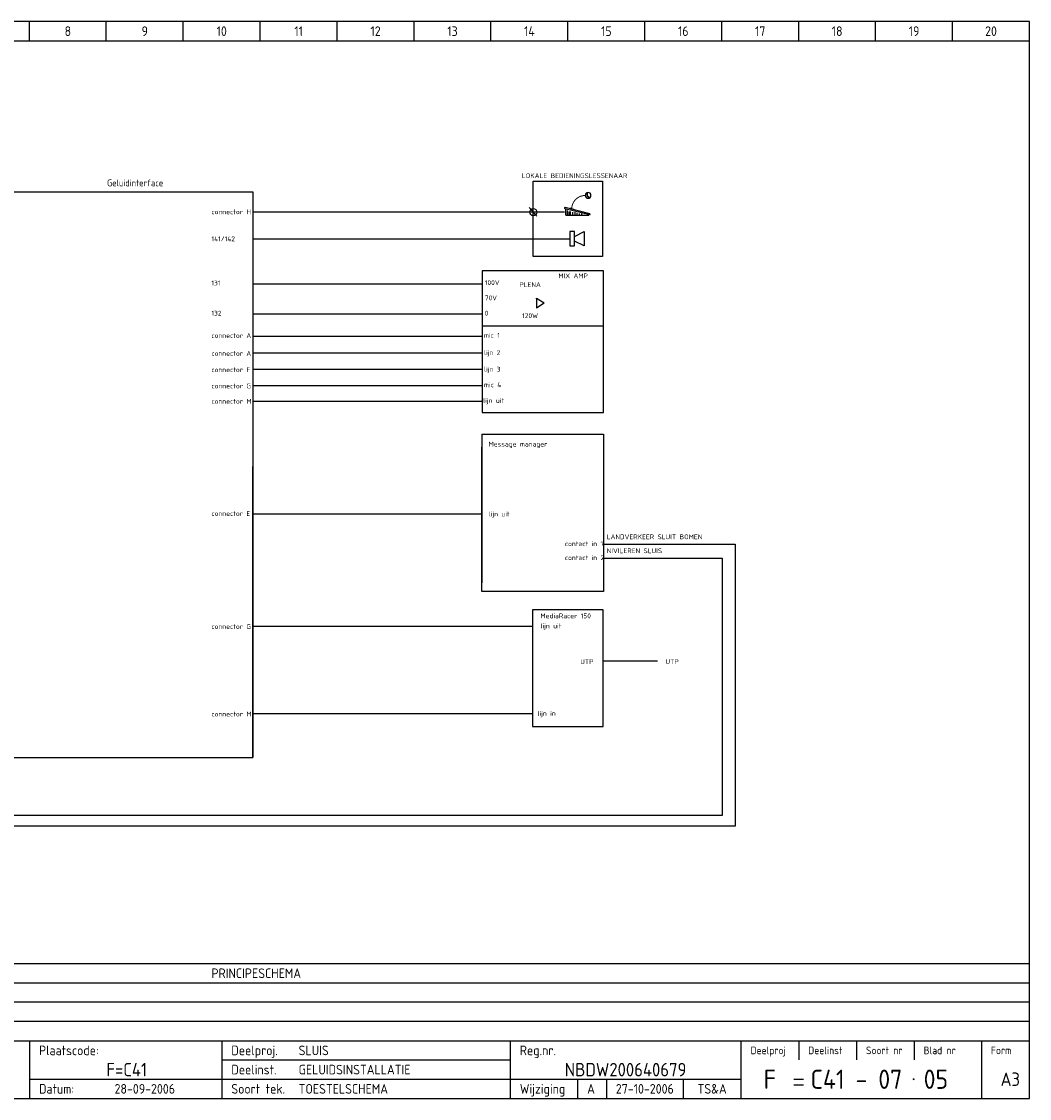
# Model space of a CAD drawing. Extents: x 40 to 1640, y 40 to 1160.
# Tile 2 of 2: x 592 to 1640, y 40 to 1160. Entities that reach past the tile are written whole.
import ezdxf
from ezdxf.enums import TextEntityAlignment as Align

# ---------------------------------------------------------------- set-up
doc = ezdxf.new("R2010")
doc.units = 0
doc.header["$LTSCALE"] = 10
doc.header["$MEASUREMENT"] = 0
doc.layers.get('0').update_dxf_attribs({"linetype": 'CONTINUOUS'})
for name, color, linetype in [('0-25', 7, 'CONTINUOUS'), ('0-35', 2, 'CONTINUOUS'), ('0-50', 3, 'CONTINUOUS'), ('BLOCKDIAGRAM', 7, 'CONTINUOUS'), ('L-18', 7, 'CONTINUOUS'), ('L-35', 3, 'CONTINUOUS'), ('S-25', 7, 'CONTINUOUS')]:
    doc.layers.add(name, color=color, linetype=linetype)
doc.styles.add('ISO', font='iso.shx')

# ---------------------------------------------------------------- blocks, each defined once
blk = doc.blocks.new('KADERA3')
at = {"layer": '0-25'}
for p, q in [((150, 285), (150, 290)), ((170, 285), (170, 290)), ((190, 285), (190, 290)), ((210, 285), (210, 290)), ((230, 285), (230, 290)), ((250, 285), (250, 290)), ((270, 285), (270, 290)), ((290, 285), (290, 290)), ((310, 285), (310, 290)), ((330, 285), (330, 290)), ((350, 285), (350, 290)), ((370, 285), (370, 290)), ((390, 285), (390, 290)), ((10, 285), (410, 285)), ((410, 45), (10, 45)), ((410, 40), (10, 40)), ((410, 35), (10, 35)), ((410, 30), (10, 30)), ((350, 25), (350, 20)), ((365, 25), (365, 20)), ((380, 25), (380, 20)), ((200, 20), (275, 20)), ((150, 15), (335, 15)), ((292.5, 15), (292.5, 10)), ((300, 15), (300, 10)), ((320, 15), (320, 10))]:
    blk.add_line(p, q, dxfattribs=at)
at = {"layer": '0-35'}
for p, q in [((150, 25), (150, 10)), ((200, 25), (200, 10)), ((275, 25), (275, 10)), ((335, 25), (335, 10)), ((397.5, 25), (397.5, 10))]:
    blk.add_line(p, q, dxfattribs=at)
at = {"layer": '0-50'}
for p, q in [((10, 25), (410, 25)), ((348.75, 15), (351.25, 15)), ((348.75, 13.5), (351.25, 13.5))]:
    blk.add_line(p, q, dxfattribs=at)
blk.add_lwpolyline([(10, 10), (410, 10), (410, 290), (10, 290)], close=True, dxfattribs=at)
at = {"layer": '0-50', "const_width": 0.25}
blk.add_lwpolyline([(379.75, 15, 1), (380, 15, 1)], format="xyb", close=True, dxfattribs=at)
at = {"layer": '0-25', "style": 'ISO'}
for s, height, p in [('Plaatscode:', 2.5, (152.5, 22.5)), ('Deelproj.', 2.5, (202.5, 22.5)), ('Reg.nr.', 2.5, (277.5, 22.5)), ('Deelproj', 2, (337.5, 22.5)), ('Deelinst', 2, (352.5, 22.5)), ('Soort nr', 2, (367.5, 22.5)), ('Blad nr', 2, (382.5, 22.5)), ('Form', 2, (400, 22.5)), ('Deelinst.', 2.5, (202.5, 17.5)), ('Datum:', 2.5, (152.5, 12.5)), ('Soort tek.', 2.5, (202.5, 12.5)), ('Wijziging', 2.5, (277.5, 12.5))]:
    blk.add_text(s, height=height, dxfattribs=at).set_placement(p, align=Align.MIDDLE_LEFT)
for tag, p in [('STR1', (20, 287.5)), ('STR2', (40, 287.5)), ('STR3', (60, 287.5)), ('STR4', (80, 287.5)), ('STR5', (100, 287.5)), ('STR6', (120, 287.5)), ('STR7', (140, 287.5)), ('STR8', (160, 287.5)), ('STR9', (180, 287.5)), ('STR10', (200, 287.5)), ('STR11', (220, 287.5)), ('STR12', (240, 287.5)), ('STR13', (260, 287.5)), ('STR14', (280, 287.5)), ('STR15', (300, 287.5)), ('STR16', (320, 287.5)), ('STR17', (340, 287.5)), ('STR18', (360, 287.5)), ('STR19', (380, 287.5)), ('STR20', (400, 287.5)), ('W', (180, 12.5)), ('Z', (310, 12.5)), ('Y', (327.5, 12.5))]:
    blk.add_attdef(tag, text='', height=2.5, dxfattribs=at).set_placement(p, align=Align.MIDDLE)
for tag, p in [('N', (220, 22.5)), ('B', (92.5, 17.5)), ('P', (220, 17.5)), ('C', (92.5, 12.5)), ('U', (220, 12.5)), ('REV', (295, 12.5))]:
    blk.add_attdef(tag, text='', height=2.5, dxfattribs=at).set_placement(p, align=Align.MIDDLE_LEFT)
at = {"layer": '0-35', "style": 'ISO'}
blk.add_attdef('RNR', text='', height=3.5, dxfattribs=at).set_placement((305, 17.5), align=Align.MIDDLE)
for tag, p in [('X', (178.5, 17.5)), ('FORM', (402.5, 15))]:
    blk.add_attdef(tag, text='', height=3.5, dxfattribs=at).set_placement(p, align=Align.MIDDLE_LEFT)
at = {"layer": '0-50', "style": 'ISO'}
for tag, p in [('M', (342.5, 15)), ('O', (365, 15))]:
    blk.add_attdef(tag, text='', height=5, dxfattribs=at).set_placement(p, align=Align.MIDDLE)
blk.add_attdef('Q', text='', height=5, dxfattribs=at).set_placement((382.5, 15), align=Align.MIDDLE_LEFT)
blk = doc.blocks.new('PAPOST')
for p, q in [((-12, 0), (-11.97, 0.52)), ((-11.6, 0), (-12, 0)), ((-9.6, 0.4), (-9.6, 0.4)), ((-8.4, 0.4), (-8.4, 0.8)), ((-7.2, 0.4), (-7.2, 0.8)), ((-6, 0.4), (-6, 1.2)), ((-4.8, 0.4), (-4.8, 1.6)), ((-4.21, 3.02), (-2.16, 3.49)), ((-3.48, 3.38), (-4.21, 3.07)), ((-4.21, 3.07), (-4.17, 2.92)), ((-3.6, 0.4), (-3.6, 1.6)), ((-2.97, 3.64), (-2.16, 3.49)), ((-2.4, 0.4), (-2.4, 2)), ((-2.16, 3.49), (-2.12, 3.38)), ((-1.6, 2), (-1.6, 0.4)), ((-0.8, 2.4), (-0.8, 0.4)), ((-0.07, -0.05), (-0.07, 3.33))]:
    blk.add_line(p, q)
at = {"const_width": 0.5}
blk.add_lwpolyline([(-10.14, 10.26, -0.414421), (-3.11, 3.23, 1.000707)], format="xyb", dxfattribs=at)
blk.add_lwpolyline([(-12.57, 0.78), (0.35, 4.01, -0.865627), (0.57, 3.49), (-12.48, 0.42, -0.898956), (-12.61, 0.78, -0.22565)], format="xyb")
for centre in [(-13.69, 11.04), (-13.52, 10.88)]:
    blk.add_arc(centre, 2.47, 308.8932, 17.1731)
at = {"layer": 'BLOCKDIAGRAM'}
blk.add_line((-0.02, -0.04), (-11.93, -0.04), dxfattribs=at)
blk.add_circle((-11.58, 10.32), 1.5, dxfattribs=at)

msp = doc.modelspace()

# ---------------------------------------------------------------- linework, layer by layer
for p, q in [((1123.8, 915.8), (1123.8, 994.1)), ((1123.8, 994.1), (1195.9, 994.1)), ((1195.9, 994.1), (1195.9, 915.8)), ((555.3, 982.8), (832.2, 982.8)), ((832.2, 982.8), (832.2, 394.6)), ((1127.6, 957.6), (1119.7, 966.6)), ((1156.6, 961.6), (832.7, 961.6)), ((1162.2, 933.5), (832.7, 933.5)), ((1195.9, 915.8), (1123.8, 915.8)), ((1070.7, 900.9), (1070.7, 753.3)), ((1196.9, 900.9), (1070.7, 900.9)), ((1196.9, 753.3), (1196.9, 900.9)), ((1070.5, 886.8), (832.7, 886.8)), ((1127.3, 872.3), (1135.5, 867.3)), ((1127.3, 871.6), (1127.3, 872.2)), ((1127.3, 871.7), (1127.3, 862.9)), ((1127.3, 862.4), (1135.5, 867.3)), ((1127.3, 862.9), (1127.3, 862.4)), ((1070.5, 855.8), (832.7, 855.8)), ((1070.8, 843.6), (1196.8, 843.6)), ((1070.5, 832.5), (832.7, 832.5)), ((1070.5, 815.1), (832.7, 815.1)), ((1070.5, 798), (832.7, 798)), ((1070.5, 781.2), (832.7, 781.2)), ((1070.5, 764.8), (832.7, 764.8)), ((1070.7, 753.3), (1196.9, 753.3)), ((1070.4, 730.8), (1196.9, 730.8)), ((1070.4, 730.8), (1070.4, 576.4)), ((1196.9, 730.8), (1196.9, 567.1)), ((1070.4, 576.4), (1070.4, 717.3)), ((832.2, 394.6), (832.2, 697.4)), ((1070.5, 647.6), (832.7, 647.6)), ((1196.3, 616.6), (1333.8, 616.6)), ((1333.8, 616.6), (1333.8, 323.3)), ((1196.3, 601.9), (1320.3, 601.9)), ((1320.3, 601.9), (1320.3, 334.4)), ((1070.4, 567.1), (1070.4, 576.4)), ((1196.9, 567.1), (1070.4, 567.1)), ((1123.2, 548.1), (1123.2, 530.5)), ((1196.8, 548.1), (1123.2, 548.1)), ((1196.8, 426.9), (1196.8, 548.1)), ((1123.1, 531), (832.2, 531)), ((1123.2, 531.5), (1123.2, 426.9)), ((1196.7, 495.1), (1253.1, 495.1)), ((1123.1, 440), (832.2, 440)), ((1123.2, 426.9), (1196.8, 426.9)), ((555.3, 394.6), (832.2, 394.6)), ((830.4, 334.4), (511.7, 334.4)), ((1320.3, 334.4), (830.4, 334.4)), ((830.4, 323.3), (510.9, 323.3)), ((1333.8, 323.3), (830.4, 323.3))]:
    msp.add_line(p, q)
msp.add_circle((1124, 961.8), 3.69)
at = {"layer": 'L-18', "color": 3}
for p, q in [((1167, 936.6), (1177, 941.6)), ((1177, 941.6), (1177, 926.6)), ((1177, 926.6), (1167, 931.6))]:
    msp.add_line(p, q, dxfattribs=at)
at = {"layer": 'L-35', "color": 3}
for p, q in [((1167, 941.6), (1162, 941.6)), ((1162, 941.6), (1162, 926.6)), ((1167, 926.6), (1167, 941.6)), ((1162, 926.6), (1167, 926.6))]:
    msp.add_line(p, q, dxfattribs=at)

# ---------------------------------------------------------------- block references
at = {"layer": 'L-18', "xscale": -2, "yscale": 2, "zscale": 2}
msp.add_blockref('PAPOST', (1157.8, 958.6), dxfattribs=at)
at = {"layer": 'S-25'}
ref = msp.add_blockref('KADERA3', (0, 0), dxfattribs=dict(at, xscale=4, yscale=4, zscale=4))
ref.add_attrib('N', 'SLUIS', dxfattribs={"layer": '0-25', "height": 10, "style": 'ISO'}).set_placement((880, 90), align=Align.MIDDLE_LEFT)
ref.add_attrib('P', 'GELUIDSINSTALLATIE', dxfattribs={"layer": '0-25', "height": 10, "style": 'ISO'}).set_placement((880, 70), align=Align.MIDDLE_LEFT)
ref.add_attrib('U', 'TOESTELSCHEMA', dxfattribs={"layer": '0-25', "height": 10, "style": 'ISO'}).set_placement((880, 50), align=Align.MIDDLE_LEFT)
ref.add_attrib('M', 'F', dxfattribs={"layer": '0-50', "height": 20, "style": 'ISO'}).set_placement((1370, 60), align=Align.MIDDLE)
ref.add_attrib('O', 'C41 - 07', dxfattribs={"layer": '0-50', "height": 20, "style": 'ISO'}).set_placement((1460, 60), align=Align.MIDDLE)
ref.add_attrib('Q', '05', dxfattribs={"layer": '0-50', "height": 20, "style": 'ISO'}).set_placement((1530, 60), align=Align.MIDDLE_LEFT)
ref.add_attrib('X', 'F=C41', dxfattribs={"layer": '0-35', "height": 14, "style": 'ISO'}).set_placement((680, 70), align=Align.MIDDLE_LEFT)
ref.add_attrib('RNR', 'NBDW200640679', dxfattribs={"layer": '0-35', "height": 14, "style": 'ISO'}).set_placement((1220, 70), align=Align.MIDDLE)
ref.add_attrib('W', '28-09-2006', dxfattribs={"layer": '0-25', "height": 10, "style": 'ISO'}).set_placement((720, 50), align=Align.MIDDLE)
ref.add_attrib('FORM', 'A3', dxfattribs={"layer": '0-35', "height": 14, "style": 'ISO'}).set_placement((1610, 60), align=Align.MIDDLE_LEFT)
ref.add_attrib('REV', 'A', dxfattribs={"layer": '0-25', "height": 10, "style": 'ISO'}).set_placement((1180, 50), align=Align.MIDDLE_LEFT)
ref.add_attrib('Z', '27-10-2006', dxfattribs={"layer": '0-25', "height": 10, "style": 'ISO'}).set_placement((1240, 50), align=Align.MIDDLE)
ref.add_attrib('Y', 'TS&A', dxfattribs={"layer": '0-25', "height": 10, "style": 'ISO'}).set_placement((1310, 50), align=Align.MIDDLE)
ref.add_attrib('STR8', '8', dxfattribs={"layer": '0-25', "height": 10, "style": 'ISO'}).set_placement((640, 1150), align=Align.MIDDLE)
ref.add_attrib('STR9', '9', dxfattribs={"layer": '0-25', "height": 10, "style": 'ISO'}).set_placement((720, 1150), align=Align.MIDDLE)
ref.add_attrib('STR10', '10', dxfattribs={"layer": '0-25', "height": 10, "style": 'ISO'}).set_placement((800, 1150), align=Align.MIDDLE)
ref.add_attrib('STR11', '11', dxfattribs={"layer": '0-25', "height": 10, "style": 'ISO'}).set_placement((880, 1150), align=Align.MIDDLE)
ref.add_attrib('STR12', '12', dxfattribs={"layer": '0-25', "height": 10, "style": 'ISO'}).set_placement((960, 1150), align=Align.MIDDLE)
ref.add_attrib('STR13', '13', dxfattribs={"layer": '0-25', "height": 10, "style": 'ISO'}).set_placement((1040, 1150), align=Align.MIDDLE)
ref.add_attrib('STR14', '14', dxfattribs={"layer": '0-25', "height": 10, "style": 'ISO'}).set_placement((1120, 1150), align=Align.MIDDLE)
ref.add_attrib('STR15', '15', dxfattribs={"layer": '0-25', "height": 10, "style": 'ISO'}).set_placement((1200, 1150), align=Align.MIDDLE)
ref.add_attrib('STR16', '16', dxfattribs={"layer": '0-25', "height": 10, "style": 'ISO'}).set_placement((1280, 1150), align=Align.MIDDLE)
ref.add_attrib('STR17', '17', dxfattribs={"layer": '0-25', "height": 10, "style": 'ISO'}).set_placement((1360, 1150), align=Align.MIDDLE)
ref.add_attrib('STR18', '18', dxfattribs={"layer": '0-25', "height": 10, "style": 'ISO'}).set_placement((1440, 1150), align=Align.MIDDLE)
ref.add_attrib('STR19', '19', dxfattribs={"layer": '0-25', "height": 10, "style": 'ISO'}).set_placement((1520, 1150), align=Align.MIDDLE)
ref.add_attrib('STR20', '20', dxfattribs={"layer": '0-25', "height": 10, "style": 'ISO'}).set_placement((1600, 1150), align=Align.MIDDLE)

# ---------------------------------------------------------------- texts
at = {"style": 'ISO'}
for s, height, p in [('LOKALE BEDIENINGSLESSENAAR', 5, (1112.1, 997.2)), ('Geluidinterface', 7, (680.8, 988.7)), ('connector H', 5, (789.3, 959.6)), ('141/142', 5, (789.3, 931.5)), ('MIX AMP', 5, (1150.1, 893)), ('131', 5, (789.3, 885.6)), ('100V', 5, (1073.6, 886)), ('PLENA', 5, (1109.5, 883.9)), ('70V', 5, (1073.6, 870.1)), ('132', 5, (789.3, 854.2)), ('0', 5, (1073.6, 854.2)), ('120W', 5, (1112.4, 851.6)), ('connector A', 5, (789.3, 830.9)), ('mic 1', 5, (1072.7, 831.2)), ('lijn 2', 5, (1072.7, 813.2)), ('connector A', 5, (789.3, 812.3)), ('connector F', 5, (789.3, 795.4)), ('lijn 3', 5, (1072.7, 795.9)), ('mic 4', 5, (1072.7, 779.7)), ('connector G', 5, (789.3, 778.5)), ('connector M', 5, (789.3, 762.5)), ('lijn uit', 5, (1071.8, 763.4)), ('Message manager', 5, (1077.5, 718)), ('connector E', 5, (789.3, 645.8)), ('lijn uit', 5, (1077.6, 645.4)), ('contact in 1', 5, (1156.9, 614.4)), ('LANDVERKEER SLUIT BOMEN', 5, (1200.4, 621.6)), ('contact in 2', 5, (1156.9, 599.9)), ('NIVILEREN SLUIS', 5, (1200.4, 607.1)), ('MediaRacer 150', 5, (1131.4, 539.4)), ('connector G', 5, (789.3, 528.3)), ('lijn uit', 5, (1131.4, 529)), ('UTP', 5, (1172.9, 491.8)), ('UTP', 5, (1261.5, 491.8)), ('connector M', 5, (789.3, 437.3)), ('lijn in', 5, (1128.3, 437.9)), ('PRINCIPESCHEMA', 10, (789.3, 165.2))]:
    msp.add_text(s, height=height, dxfattribs=at).set_placement(p)

doc.saveas('drawing.dxf')
